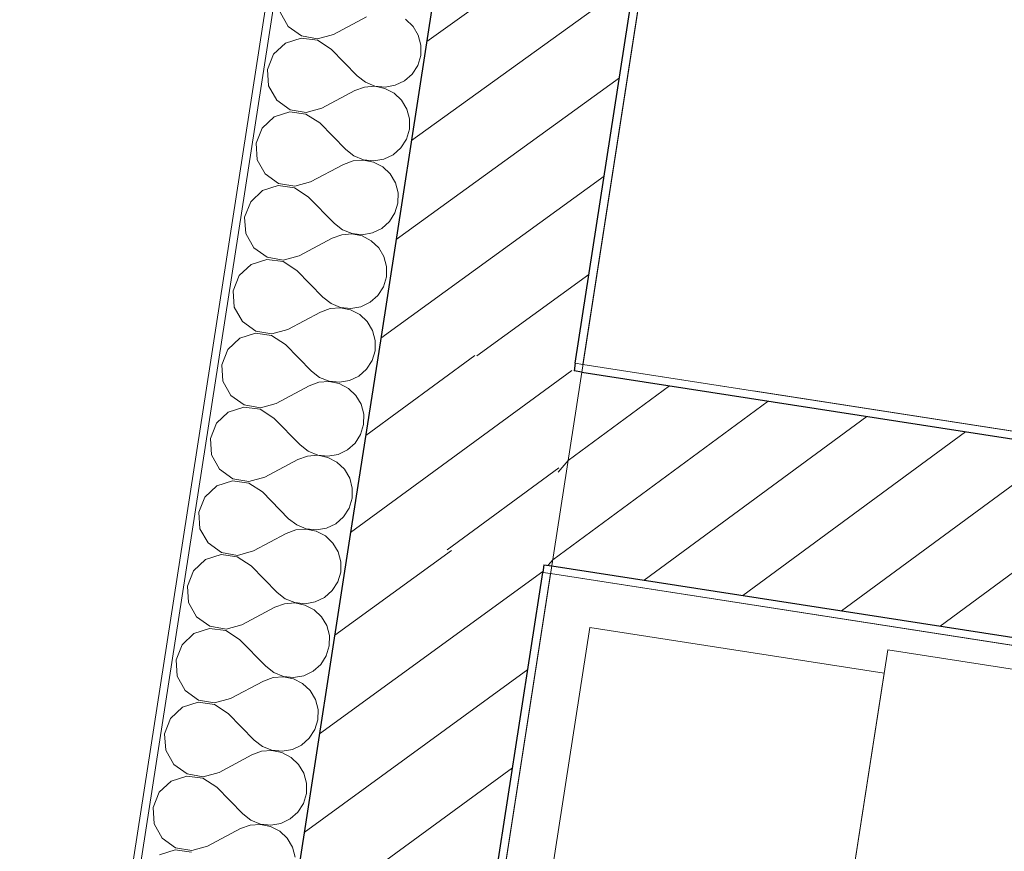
# Model space of a CAD drawing. Header units: metres. Extents: x 5509548 to 5517943, y 5680530 to 5684871.
# Tile 120 of 124: x 5516178.31 to 5516179.56, y 5683294.36 to 5683295.42. Entities that reach past the tile are written whole.
import ezdxf

# ---------------------------------------------------------------- set-up
doc = ezdxf.new("R2010")
doc.units = ezdxf.units.M
for name, color, linetype in [('Nowe_A-Meble-Kuchnia', 7, 'CONTINUOUS'), ('Nowe_A-Meble-Sypialnia', 7, 'CONTINUOUS'), ('Nowe_A-Posadzki', 7, 'CONTINUOUS'), ('Nowe_A-Ściany-Wewnętrzne', 7, 'CONTINUOUS'), ('Nowe_A-Ściany-Zewnętrzne', 7, 'CONTINUOUS')]:
    doc.layers.add(name, color=color, linetype=linetype)
for name, color, linetype, lineweight in [('Nowe_A-Meble-Kuchnia_Nr_pióra__4', 7, 'CONTINUOUS', 13), ('Nowe_A-Meble-Sypialnia_Nr_pióra__4', 7, 'CONTINUOUS', 13), ('Nowe_A-Posadzki_Nr_pióra__89', 7, 'CONTINUOUS', 13), ('Nowe_A-Ściany-Wewnętrzne_Nr_pióra__27', 7, 'CONTINUOUS', 25), ('Nowe_A-Ściany-Wewnętrzne_Nr_pióra__47', 7, 'CONTINUOUS', 15), ('Nowe_A-Ściany-Zewnętrzne_Nr_pióra__174', 7, 'CONTINUOUS', 5), ('Nowe_A-Ściany-Zewnętrzne_Nr_pióra__27', 7, 'CONTINUOUS', 25), ('Nowe_A-Ściany-Zewnętrzne_Nr_pióra__47', 7, 'CONTINUOUS', 15), ('Nowe_A-Ściany-Zewnętrzne_Nr_pióra__67', 7, 'CONTINUOUS', 13)]:
    doc.layers.add(name, color=color, linetype=linetype, lineweight=lineweight)
doc.layers.add('Nowe_A-Strefy-Parter_Nr_pióra__94', color=7, linetype='CONTINUOUS', lineweight=13, true_color=0xe4ad2c)
pattern_1 = [(0, (0, 0), (0, 86.60254037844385), [0, -50]), (0, (25, 43.30126941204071), (0, 86.60254037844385), [0, -50])]
pattern_2 = [(45, (0, 0), (-63.63960862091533, 63.63960862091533), [])]

# ---------------------------------------------------------------- blocks, each defined once
blk = doc.blocks.new('Strop_4', base_point=(65240.07224493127, -99177.59784355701))
at = {"layer": 'Nowe_A-Posadzki_Nr_pióra__89', "color": 7, "linetype": 'Continuous', "lineweight": 13, "flags": 128}
blk.add_lwpolyline([(65240.07224493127, -99177.59784355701), (65240.07224493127, -116907.597843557), (90770.07224493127, -116907.597843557), (90770.07224493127, -99177.59784355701)], close=True, dxfattribs=at)
blk = doc.blocks.new('*X179')
at = {"layer": 'Nowe_A-Ściany-Zewnętrzne_Nr_pióra__174', "color": 7, "linetype": 'Continuous', "lineweight": 5}
for p, q in [((64861.02462588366, -107990.4761904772), (64899.11986397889, -107961.9047619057)), ((64959.81552709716, -107964.8487944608), (64948.98717805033, -107957.408229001)), ((64789.427959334, -107972.7868974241), (64802.3230586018, -107989.2557193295)), ((64968.19847390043, -107974.9651851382), (64959.81552709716, -107964.8487944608)), ((64973.49788101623, -107986.987308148), (64968.19847390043, -107974.9651851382)), ((64975.31034016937, -108000.000000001), (64973.49788101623, -107986.987308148)), ((64802.3230586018, -107989.2557193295), (64821.03146698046, -107998.6099235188)), ((64821.03146698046, -108001.3900764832), (64802.3230586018, -108010.7442806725)), ((64821.03146698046, -107998.6099235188), (64841.94358406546, -107999.0447097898)), ((64841.94358406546, -108000.9552902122), (64821.03146698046, -108001.3900764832)), ((64841.94358406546, -107999.0447097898), (64861.02462588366, -107990.4761904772)), ((64861.02462588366, -108009.5238095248), (64841.94358406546, -108000.9552902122)), ((64973.49788101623, -108013.012691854), (64975.31034016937, -108000.000000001)), ((64802.3230586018, -108010.7442806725), (64789.427959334, -108027.2131025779)), ((64861.02462588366, -108009.5238095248), (64899.11986397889, -108038.0952380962)), ((64968.19847390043, -108025.0348148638), (64973.49788101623, -108013.012691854)), ((64959.81552709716, -108035.1512055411), (64968.19847390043, -108025.0348148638)), ((64789.427959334, -108027.2131025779), (64784.83414969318, -108047.61904762)), ((64899.11986397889, -108038.0952380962), (64910.61749295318, -108044.4528858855)), ((64948.98717805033, -108042.591771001), (64959.81552709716, -108035.1512055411)), ((64784.83414969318, -108047.61904762), (64789.427959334, -108068.0249926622)), ((64910.61749295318, -108050.7852093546), (64899.11986397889, -108057.1428571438)), ((64910.61749295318, -108044.4528858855), (64923.41483563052, -108047.4266339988)), ((64923.41483563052, -108047.8114612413), (64910.61749295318, -108050.7852093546)), ((64923.41483563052, -108047.4266339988), (64936.53771625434, -108046.7901109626)), ((64936.53771625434, -108048.4479842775), (64923.41483563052, -108047.8114612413)), ((64936.53771625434, -108046.7901109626), (64948.98717805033, -108042.591771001)), ((64948.98717805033, -108052.6463242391), (64936.53771625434, -108048.4479842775)), ((64861.02462588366, -108085.7142857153), (64899.11986397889, -108057.1428571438)), ((64959.81552709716, -108060.086889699), (64948.98717805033, -108052.6463242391)), ((64968.19847390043, -108070.2032803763), (64959.81552709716, -108060.086889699)), ((64789.427959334, -108068.0249926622), (64802.3230586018, -108084.4938145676)), ((64973.49788101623, -108082.2254033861), (64968.19847390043, -108070.2032803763)), ((64802.3230586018, -108084.4938145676), (64821.03146698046, -108093.8480187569)), ((64841.94358406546, -108094.2828050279), (64861.02462588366, -108085.7142857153)), ((64975.31034016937, -108095.2380952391), (64973.49788101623, -108082.2254033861)), ((64821.03146698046, -108096.6281717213), (64802.3230586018, -108105.9823759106)), ((64821.03146698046, -108093.8480187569), (64841.94358406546, -108094.2828050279)), ((64841.94358406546, -108096.1933854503), (64821.03146698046, -108096.6281717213)), ((64861.02462588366, -108104.7619047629), (64841.94358406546, -108096.1933854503)), ((64973.49788101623, -108108.2507870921), (64975.31034016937, -108095.2380952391)), ((64802.3230586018, -108105.9823759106), (64789.427959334, -108122.451197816)), ((64861.02462588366, -108104.7619047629), (64899.11986397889, -108133.3333333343)), ((64968.19847390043, -108120.2729101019), (64973.49788101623, -108108.2507870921)), ((64789.427959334, -108122.451197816), (64784.83414969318, -108142.8571428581)), ((64959.81552709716, -108130.3893007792), (64968.19847390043, -108120.2729101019)), ((64899.11986397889, -108133.3333333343), (64910.61749295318, -108139.6909811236)), ((64936.53771625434, -108142.0282062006), (64948.98717805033, -108137.8298662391)), ((64948.98717805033, -108137.8298662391), (64959.81552709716, -108130.3893007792)), ((64784.83414969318, -108142.8571428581), (64789.427959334, -108163.2630879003)), ((64910.61749295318, -108146.0233045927), (64899.11986397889, -108152.380952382)), ((64910.61749295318, -108139.6909811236), (64923.41483563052, -108142.6647292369)), ((64923.41483563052, -108143.0495564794), (64910.61749295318, -108146.0233045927)), ((64923.41483563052, -108142.6647292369), (64936.53771625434, -108142.0282062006)), ((64936.53771625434, -108143.6860795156), (64923.41483563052, -108143.0495564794)), ((64948.98717805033, -108147.8844194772), (64936.53771625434, -108143.6860795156)), ((64959.81552709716, -108155.324984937), (64948.98717805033, -108147.8844194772)), ((64789.427959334, -108163.2630879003), (64802.3230586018, -108179.7319098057)), ((64861.02462588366, -108180.9523809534), (64899.11986397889, -108152.380952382)), ((64968.19847390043, -108165.4413756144), (64959.81552709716, -108155.324984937)), ((64973.49788101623, -108177.4634986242), (64968.19847390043, -108165.4413756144)), ((64802.3230586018, -108179.7319098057), (64821.03146698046, -108189.086113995)), ((64821.03146698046, -108189.086113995), (64841.94358406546, -108189.520900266)), ((64841.94358406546, -108189.520900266), (64861.02462588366, -108180.9523809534)), ((64975.31034016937, -108190.4761904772), (64973.49788101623, -108177.4634986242)), ((64802.3230586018, -108201.2204711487), (64789.427959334, -108217.6892930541)), ((64821.03146698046, -108191.8662669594), (64802.3230586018, -108201.2204711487)), ((64841.94358406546, -108191.4314806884), (64821.03146698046, -108191.8662669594)), ((64861.02462588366, -108200.000000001), (64841.94358406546, -108191.4314806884)), ((64861.02462588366, -108200.000000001), (64899.11986397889, -108228.5714285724)), ((64973.49788101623, -108203.4888823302), (64975.31034016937, -108190.4761904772)), ((64968.19847390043, -108215.51100534), (64973.49788101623, -108203.4888823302)), ((64789.427959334, -108217.6892930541), (64784.83414969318, -108238.0952380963)), ((64948.98717805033, -108233.0679614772), (64959.81552709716, -108225.6273960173)), ((64959.81552709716, -108225.6273960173), (64968.19847390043, -108215.51100534)), ((64784.83414969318, -108238.0952380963), (64789.427959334, -108258.5011831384)), ((64899.11986397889, -108228.5714285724), (64910.61749295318, -108234.9290763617)), ((64910.61749295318, -108234.9290763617), (64923.41483563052, -108237.902824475)), ((64923.41483563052, -108238.2876517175), (64910.61749295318, -108241.2613998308)), ((64923.41483563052, -108237.902824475), (64936.53771625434, -108237.2663014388)), ((64936.53771625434, -108238.9241747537), (64923.41483563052, -108238.2876517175)), ((64936.53771625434, -108237.2663014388), (64948.98717805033, -108233.0679614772)), ((64948.98717805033, -108243.1225147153), (64936.53771625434, -108238.9241747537)), ((64861.02462588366, -108276.1904761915), (64899.11986397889, -108247.61904762)), ((64910.61749295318, -108241.2613998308), (64899.11986397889, -108247.61904762)), ((64959.81552709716, -108250.5630801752), (64948.98717805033, -108243.1225147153)), ((64968.19847390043, -108260.6794708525), (64959.81552709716, -108250.5630801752)), ((64789.427959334, -108258.5011831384), (64802.3230586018, -108274.9700050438)), ((64973.49788101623, -108272.7015938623), (64968.19847390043, -108260.6794708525)), ((64802.3230586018, -108274.9700050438), (64821.03146698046, -108284.3242092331)), ((64841.94358406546, -108284.7589955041), (64861.02462588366, -108276.1904761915)), ((64975.31034016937, -108285.7142857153), (64973.49788101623, -108272.7015938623)), ((64821.03146698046, -108287.1043621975), (64802.3230586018, -108296.4585663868)), ((64821.03146698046, -108284.3242092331), (64841.94358406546, -108284.7589955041)), ((64841.94358406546, -108286.6695759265), (64821.03146698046, -108287.1043621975)), ((64861.02462588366, -108295.2380952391), (64841.94358406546, -108286.6695759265)), ((64973.49788101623, -108298.7269775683), (64975.31034016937, -108285.7142857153)), ((64802.3230586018, -108296.4585663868), (64789.427959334, -108312.9273882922)), ((64861.02462588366, -108295.2380952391), (64899.11986397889, -108323.8095238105)), ((64968.19847390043, -108310.7491005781), (64973.49788101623, -108298.7269775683)), ((64789.427959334, -108312.9273882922), (64784.83414969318, -108333.3333333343)), ((64959.81552709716, -108320.8654912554), (64968.19847390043, -108310.7491005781)), ((64899.11986397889, -108323.8095238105), (64910.61749295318, -108330.1671715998)), ((64948.98717805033, -108328.3060567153), (64959.81552709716, -108320.8654912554)), ((64784.83414969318, -108333.3333333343), (64789.427959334, -108353.7392783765)), ((64910.61749295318, -108336.4994950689), (64899.11986397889, -108342.8571428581)), ((64910.61749295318, -108330.1671715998), (64923.41483563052, -108333.1409197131)), ((64923.41483563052, -108333.5257469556), (64910.61749295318, -108336.4994950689)), ((64923.41483563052, -108333.1409197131), (64936.53771625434, -108332.5043966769)), ((64936.53771625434, -108334.1622699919), (64923.41483563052, -108333.5257469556)), ((64936.53771625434, -108332.5043966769), (64948.98717805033, -108328.3060567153)), ((64948.98717805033, -108338.3606099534), (64936.53771625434, -108334.1622699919)), ((64959.81552709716, -108345.8011754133), (64948.98717805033, -108338.3606099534)), ((64861.02462588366, -108371.4285714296), (64899.11986397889, -108342.8571428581)), ((64968.19847390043, -108355.9175660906), (64959.81552709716, -108345.8011754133)), ((64789.427959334, -108353.7392783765), (64802.3230586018, -108370.2081002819)), ((64973.49788101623, -108367.9396891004), (64968.19847390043, -108355.9175660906)), ((64802.3230586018, -108370.2081002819), (64821.03146698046, -108379.5623044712)), ((64841.94358406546, -108379.9970907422), (64861.02462588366, -108371.4285714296)), ((64975.31034016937, -108380.9523809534), (64973.49788101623, -108367.9396891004)), ((64821.03146698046, -108382.3424574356), (64802.3230586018, -108391.6966616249)), ((64821.03146698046, -108379.5623044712), (64841.94358406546, -108379.9970907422)), ((64841.94358406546, -108381.9076711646), (64821.03146698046, -108382.3424574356)), ((64861.02462588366, -108390.4761904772), (64841.94358406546, -108381.9076711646)), ((64861.02462588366, -108390.4761904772), (64899.11986397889, -108419.0476190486)), ((64973.49788101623, -108393.9650728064), (64975.31034016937, -108380.9523809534)), ((64802.3230586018, -108391.6966616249), (64789.427959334, -108408.1654835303)), ((64968.19847390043, -108405.9871958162), (64973.49788101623, -108393.9650728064)), ((64789.427959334, -108408.1654835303), (64784.83414969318, -108428.5714285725)), ((64959.81552709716, -108416.1035864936), (64968.19847390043, -108405.9871958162)), ((64899.11986397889, -108419.0476190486), (64910.61749295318, -108425.4052668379)), ((64910.61749295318, -108425.4052668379), (64923.41483563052, -108428.3790149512)), ((64923.41483563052, -108428.3790149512), (64936.53771625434, -108427.7424919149)), ((64936.53771625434, -108427.7424919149), (64948.98717805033, -108423.5441519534)), ((64948.98717805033, -108423.5441519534), (64959.81552709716, -108416.1035864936)), ((64784.83414969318, -108428.5714285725), (64789.427959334, -108448.9773736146)), ((64861.02462588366, -108466.6666666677), (64899.11986397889, -108438.0952380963)), ((64910.61749295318, -108431.737590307), (64899.11986397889, -108438.0952380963)), ((64923.41483563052, -108428.7638421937), (64910.61749295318, -108431.737590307)), ((64936.53771625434, -108429.40036523), (64923.41483563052, -108428.7638421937)), ((64948.98717805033, -108433.5987051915), (64936.53771625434, -108429.40036523)), ((64959.81552709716, -108441.0392706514), (64948.98717805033, -108433.5987051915)), ((64968.19847390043, -108451.1556613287), (64959.81552709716, -108441.0392706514)), ((64789.427959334, -108448.9773736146), (64802.3230586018, -108465.44619552)), ((64973.49788101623, -108463.1777843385), (64968.19847390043, -108451.1556613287)), ((64802.3230586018, -108465.44619552), (64821.03146698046, -108474.8003997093)), ((64975.31034016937, -108476.1904761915), (64973.49788101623, -108463.1777843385)), ((64821.03146698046, -108477.5805526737), (64802.3230586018, -108486.934756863)), ((64821.03146698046, -108474.8003997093), (64841.94358406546, -108475.2351859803)), ((64841.94358406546, -108477.1457664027), (64821.03146698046, -108477.5805526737)), ((64841.94358406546, -108475.2351859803), (64861.02462588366, -108466.6666666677)), ((64861.02462588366, -108485.7142857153), (64841.94358406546, -108477.1457664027)), ((64973.49788101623, -108489.2031680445), (64975.31034016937, -108476.1904761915)), ((64802.3230586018, -108486.934756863), (64789.427959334, -108503.4035787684)), ((64861.02462588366, -108485.7142857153), (64899.11986397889, -108514.2857142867)), ((64968.19847390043, -108501.2252910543), (64973.49788101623, -108489.2031680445)), ((64789.427959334, -108503.4035787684), (64784.83414969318, -108523.8095238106)), ((64959.81552709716, -108511.3416817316), (64968.19847390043, -108501.2252910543)), ((64899.11986397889, -108514.2857142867), (64910.61749295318, -108520.643362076)), ((64948.98717805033, -108518.7822471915), (64959.81552709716, -108511.3416817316)), ((64784.83414969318, -108523.8095238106), (64789.427959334, -108544.2154688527)), ((64910.61749295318, -108526.9756855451), (64899.11986397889, -108533.3333333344)), ((64910.61749295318, -108520.643362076), (64923.41483563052, -108523.6171101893)), ((64923.41483563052, -108524.0019374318), (64910.61749295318, -108526.9756855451)), ((64923.41483563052, -108523.6171101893), (64936.53771625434, -108522.9805871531)), ((64936.53771625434, -108524.638460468), (64923.41483563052, -108524.0019374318)), ((64936.53771625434, -108522.9805871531), (64948.98717805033, -108518.7822471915)), ((64948.98717805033, -108528.8368004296), (64936.53771625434, -108524.638460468)), ((64959.81552709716, -108536.2773658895), (64948.98717805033, -108528.8368004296)), ((64861.02462588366, -108561.9047619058), (64899.11986397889, -108533.3333333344)), ((64968.19847390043, -108546.3937565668), (64959.81552709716, -108536.2773658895)), ((64789.427959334, -108544.2154688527), (64802.3230586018, -108560.6842907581)), ((64973.49788101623, -108558.4158795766), (64968.19847390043, -108546.3937565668)), ((64802.3230586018, -108560.6842907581), (64821.03146698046, -108570.0384949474)), ((64841.94358406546, -108570.4732812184), (64861.02462588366, -108561.9047619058)), ((64975.31034016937, -108571.4285714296), (64973.49788101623, -108558.4158795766)), ((64821.03146698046, -108572.8186479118), (64802.3230586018, -108582.1728521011)), ((64821.03146698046, -108570.0384949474), (64841.94358406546, -108570.4732812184)), ((64841.94358406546, -108572.3838616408), (64821.03146698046, -108572.8186479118)), ((64861.02462588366, -108580.9523809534), (64841.94358406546, -108572.3838616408)), ((64973.49788101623, -108584.4412632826), (64975.31034016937, -108571.4285714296)), ((64802.3230586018, -108582.1728521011), (64789.427959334, -108598.6416740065)), ((64861.02462588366, -108580.9523809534), (64899.11986397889, -108609.5238095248)), ((64968.19847390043, -108596.4633862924), (64973.49788101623, -108584.4412632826)), ((64789.427959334, -108598.6416740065), (64784.83414969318, -108619.0476190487)), ((64959.81552709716, -108606.5797769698), (64968.19847390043, -108596.4633862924)), ((64899.11986397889, -108609.5238095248), (64910.61749295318, -108615.8814573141)), ((64910.61749295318, -108615.8814573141), (64923.41483563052, -108618.8552054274)), ((64936.53771625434, -108618.2186823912), (64948.98717805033, -108614.0203424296)), ((64948.98717805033, -108614.0203424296), (64959.81552709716, -108606.5797769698)), ((64784.83414969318, -108619.0476190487), (64789.427959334, -108639.4535640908)), ((64861.02462588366, -108657.1428571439), (64899.11986397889, -108628.5714285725)), ((64910.61749295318, -108622.2137807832), (64899.11986397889, -108628.5714285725)), ((64923.41483563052, -108619.2400326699), (64910.61749295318, -108622.2137807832)), ((64923.41483563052, -108618.8552054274), (64936.53771625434, -108618.2186823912)), ((64936.53771625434, -108619.8765557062), (64923.41483563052, -108619.2400326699)), ((64948.98717805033, -108624.0748956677), (64936.53771625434, -108619.8765557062)), ((64959.81552709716, -108631.5154611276), (64948.98717805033, -108624.0748956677)), ((64789.427959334, -108639.4535640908), (64802.3230586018, -108655.9223859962)), ((64968.19847390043, -108641.6318518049), (64959.81552709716, -108631.5154611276)), ((64973.49788101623, -108653.6539748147), (64968.19847390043, -108641.6318518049)), ((64975.31034016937, -108666.6666666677), (64973.49788101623, -108653.6539748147)), ((64802.3230586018, -108655.9223859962), (64821.03146698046, -108665.2765901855)), ((64821.03146698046, -108665.2765901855), (64841.94358406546, -108665.7113764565)), ((64841.94358406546, -108665.7113764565), (64861.02462588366, -108657.1428571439)), ((64973.49788101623, -108679.6793585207), (64975.31034016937, -108666.6666666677)), ((64802.3230586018, -108677.4109473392), (64789.427959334, -108693.8797692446)), ((64821.03146698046, -108668.0567431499), (64802.3230586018, -108677.4109473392)), ((64841.94358406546, -108667.6219568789), (64821.03146698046, -108668.0567431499)), ((64861.02462588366, -108676.1904761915), (64841.94358406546, -108667.6219568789)), ((64861.02462588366, -108676.1904761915), (64899.11986397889, -108704.7619047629)), ((64968.19847390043, -108691.7014815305), (64973.49788101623, -108679.6793585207)), ((64959.81552709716, -108701.8178722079), (64968.19847390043, -108691.7014815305)), ((64789.427959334, -108693.8797692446), (64784.83414969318, -108714.2857142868)), ((64899.11986397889, -108704.7619047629), (64910.61749295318, -108711.1195525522)), ((64948.98717805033, -108709.2584376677), (64959.81552709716, -108701.8178722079)), ((64784.83414969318, -108714.2857142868), (64789.427959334, -108734.6916593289)), ((64910.61749295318, -108711.1195525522), (64923.41483563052, -108714.0933006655)), ((64923.41483563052, -108714.478127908), (64910.61749295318, -108717.4518760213)), ((64923.41483563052, -108714.0933006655), (64936.53771625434, -108713.4567776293)), ((64936.53771625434, -108715.1146509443), (64923.41483563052, -108714.478127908)), ((64936.53771625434, -108713.4567776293), (64948.98717805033, -108709.2584376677)), ((64948.98717805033, -108719.3129909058), (64936.53771625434, -108715.1146509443)), ((64861.02462588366, -108752.380952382), (64899.11986397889, -108723.8095238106)), ((64910.61749295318, -108717.4518760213), (64899.11986397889, -108723.8095238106)), ((64959.81552709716, -108726.7535563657), (64948.98717805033, -108719.3129909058)), ((64968.19847390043, -108736.869947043), (64959.81552709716, -108726.7535563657)), ((64789.427959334, -108734.6916593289), (64802.3230586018, -108751.1604812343)), ((64973.49788101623, -108748.8920700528), (64968.19847390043, -108736.869947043)), ((64802.3230586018, -108751.1604812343), (64821.03146698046, -108760.5146854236)), ((64841.94358406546, -108760.9494716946), (64861.02462588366, -108752.380952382)), ((64975.31034016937, -108761.9047619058), (64973.49788101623, -108748.8920700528)), ((64821.03146698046, -108763.294838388), (64802.3230586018, -108772.6490425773)), ((64821.03146698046, -108760.5146854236), (64841.94358406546, -108760.9494716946)), ((64841.94358406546, -108762.860052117), (64821.03146698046, -108763.294838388)), ((64861.02462588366, -108771.4285714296), (64841.94358406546, -108762.860052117)), ((64973.49788101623, -108774.9174537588), (64975.31034016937, -108761.9047619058)), ((64802.3230586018, -108772.6490425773), (64789.427959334, -108789.1178644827)), ((64861.02462588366, -108771.4285714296), (64899.11986397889, -108800.000000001)), ((64968.19847390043, -108786.9395767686), (64973.49788101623, -108774.9174537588)), ((64789.427959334, -108789.1178644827), (64784.83414969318, -108809.5238095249)), ((64959.81552709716, -108797.055967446), (64968.19847390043, -108786.9395767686)), ((64899.11986397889, -108800.000000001), (64910.61749295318, -108806.3576477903)), ((64936.53771625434, -108808.6948728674), (64948.98717805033, -108804.4965329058)), ((64948.98717805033, -108804.4965329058), (64959.81552709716, -108797.055967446)), ((64784.83414969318, -108809.5238095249), (64789.427959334, -108829.929754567)), ((64910.61749295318, -108812.6899712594), (64899.11986397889, -108819.0476190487)), ((64910.61749295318, -108806.3576477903), (64923.41483563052, -108809.3313959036)), ((64923.41483563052, -108809.7162231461), (64910.61749295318, -108812.6899712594)), ((64923.41483563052, -108809.3313959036), (64936.53771625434, -108808.6948728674)), ((64936.53771625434, -108810.3527461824), (64923.41483563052, -108809.7162231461)), ((64948.98717805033, -108814.5510861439), (64936.53771625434, -108810.3527461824)), ((64959.81552709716, -108821.9916516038), (64948.98717805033, -108814.5510861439)), ((64789.427959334, -108829.929754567), (64802.3230586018, -108846.3985764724)), ((64861.02462588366, -108847.6190476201), (64899.11986397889, -108819.0476190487)), ((64968.19847390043, -108832.1080422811), (64959.81552709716, -108821.9916516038)), ((64973.49788101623, -108844.1301652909), (64968.19847390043, -108832.1080422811)), ((64802.3230586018, -108846.3985764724), (64821.03146698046, -108855.7527806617)), ((64841.94358406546, -108856.1875669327), (64861.02462588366, -108847.6190476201)), ((64975.31034016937, -108857.1428571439), (64973.49788101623, -108844.1301652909)), ((64802.3230586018, -108867.8871378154), (64789.427959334, -108884.3559597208)), ((64821.03146698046, -108858.5329336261), (64802.3230586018, -108867.8871378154)), ((64821.03146698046, -108855.7527806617), (64841.94358406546, -108856.1875669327)), ((64841.94358406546, -108858.0981473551), (64821.03146698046, -108858.5329336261)), ((64861.02462588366, -108866.6666666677), (64841.94358406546, -108858.0981473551)), ((64861.02462588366, -108866.6666666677), (64899.11986397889, -108895.2380952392)), ((64973.49788101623, -108870.1555489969), (64975.31034016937, -108857.1428571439)), ((64968.19847390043, -108882.1776720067), (64973.49788101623, -108870.1555489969)), ((64789.427959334, -108884.3559597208), (64784.83414969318, -108904.761904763)), ((64948.98717805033, -108899.7346281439), (64959.81552709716, -108892.2940626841)), ((64959.81552709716, -108892.2940626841), (64968.19847390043, -108882.1776720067)), ((64784.83414969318, -108904.761904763), (64789.427959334, -108925.1678498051)), ((64899.11986397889, -108895.2380952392), (64910.61749295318, -108901.5957430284)), ((64910.61749295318, -108901.5957430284), (64923.41483563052, -108904.5694911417)), ((64923.41483563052, -108904.9543183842), (64910.61749295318, -108907.9280664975)), ((64923.41483563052, -108904.5694911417), (64936.53771625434, -108903.9329681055)), ((64936.53771625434, -108905.5908414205), (64923.41483563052, -108904.9543183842)), ((64936.53771625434, -108903.9329681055), (64948.98717805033, -108899.7346281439)), ((64948.98717805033, -108909.789181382), (64936.53771625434, -108905.5908414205)), ((64861.02462588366, -108942.8571428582), (64899.11986397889, -108914.2857142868)), ((64910.61749295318, -108907.9280664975), (64899.11986397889, -108914.2857142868)), ((64959.81552709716, -108917.2297468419), (64948.98717805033, -108909.789181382)), ((64968.19847390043, -108927.3461375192), (64959.81552709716, -108917.2297468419)), ((64789.427959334, -108925.1678498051), (64802.3230586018, -108941.6366717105)), ((64973.49788101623, -108939.368260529), (64968.19847390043, -108927.3461375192)), ((64802.3230586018, -108941.6366717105), (64821.03146698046, -108950.9908758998)), ((64841.94358406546, -108951.4256621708), (64861.02462588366, -108942.8571428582)), ((64975.31034016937, -108952.380952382), (64973.49788101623, -108939.368260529)), ((64821.03146698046, -108953.7710288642), (64802.3230586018, -108963.1252330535)), ((64821.03146698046, -108950.9908758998), (64841.94358406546, -108951.4256621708)), ((64841.94358406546, -108953.3362425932), (64821.03146698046, -108953.7710288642)), ((64861.02462588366, -108961.9047619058), (64841.94358406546, -108953.3362425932)), ((64973.49788101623, -108965.393644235), (64975.31034016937, -108952.380952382)), ((64802.3230586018, -108963.1252330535), (64789.427959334, -108979.5940549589)), ((64861.02462588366, -108961.9047619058), (64899.11986397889, -108990.4761904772)), ((64968.19847390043, -108977.4157672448), (64973.49788101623, -108965.393644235)), ((64789.427959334, -108979.5940549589), (64784.83414969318, -109000.0000000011)), ((64959.81552709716, -108987.5321579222), (64968.19847390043, -108977.4157672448)), ((64899.11986397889, -108990.4761904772), (64910.61749295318, -108996.8338382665)), ((64948.98717805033, -108994.972723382), (64959.81552709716, -108987.5321579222)), ((64784.83414969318, -109000.0000000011), (64789.427959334, -109020.4059450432)), ((64910.61749295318, -109003.1661617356), (64899.11986397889, -109009.5238095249)), ((64910.61749295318, -108996.8338382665), (64923.41483563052, -108999.8075863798)), ((64923.41483563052, -109000.1924136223), (64910.61749295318, -109003.1661617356)), ((64923.41483563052, -108999.8075863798), (64936.53771625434, -108999.1710633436)), ((64936.53771625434, -109000.8289366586), (64923.41483563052, -109000.1924136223)), ((64936.53771625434, -108999.1710633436), (64948.98717805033, -108994.972723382)), ((64948.98717805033, -109005.0272766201), (64936.53771625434, -109000.8289366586)), ((64959.81552709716, -109012.46784208), (64948.98717805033, -109005.0272766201)), ((64861.02462588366, -109038.0952380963), (64899.11986397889, -109009.5238095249)), ((64968.19847390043, -109022.5842327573), (64959.81552709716, -109012.46784208)), ((64789.427959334, -109020.4059450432), (64802.3230586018, -109036.8747669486)), ((64973.49788101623, -109034.6063557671), (64968.19847390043, -109022.5842327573)), ((64802.3230586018, -109036.8747669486), (64821.03146698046, -109046.2289711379)), ((64841.94358406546, -109046.6637574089), (64861.02462588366, -109038.0952380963)), ((64821.03146698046, -109049.0091241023), (64802.3230586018, -109058.3633282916)), ((64821.03146698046, -109046.2289711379), (64841.94358406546, -109046.6637574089)), ((64841.94358406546, -109048.5743378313), (64821.03146698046, -109049.0091241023))]:
    blk.add_line(p, q, dxfattribs=at)
blk = doc.blocks.new('Ściana_50', base_point=(65105.07224493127, -99042.597843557))
at = {"layer": 'Nowe_A-Ściany-Zewnętrzne', "linetype": 'Continuous', "lineweight": 0, "true_color": 0x000000}
h = blk.add_hatch(dxfattribs=at)
h.set_pattern_fill('Tynk', color=18, style=0, pattern_type=2)
h.set_pattern_definition(pattern_1)
h.paths.add_polyline_path([(64770.07224493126, -109992.5959231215), (64780.07225161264, -109992.5959231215), (64780.07225161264, -107392.595858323), (64770.07224493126, -107392.595858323)])
h = blk.add_hatch(dxfattribs=at)
h.set_pattern_fill('Bloczki_ceramiczne', color=18, style=0, pattern_type=2)
h.set_pattern_definition(pattern_2)
h.paths.add_polyline_path([(64980.07224967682, -107392.5958259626), (64980.07224967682, -108367.5958496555), (65230.07217107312, -108367.5958496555), (65230.07224446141, -107392.5958553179), (65095.07224140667, -107392.5958553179)])
h = blk.add_hatch(dxfattribs=at)
h.set_pattern_fill('Tynk', color=18, style=0, pattern_type=2)
h.set_pattern_definition(pattern_1)
h.paths.add_polyline_path([(65240.07224381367, -107392.5958440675), (65230.07224940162, -107392.5958440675), (65230.07230751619, -108357.5958496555), (65240.07222928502, -108357.5958496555)])
h = blk.add_hatch(dxfattribs=at)
h.set_pattern_fill('Bloczki_ceramiczne', color=18, style=0, pattern_type=2)
h.set_pattern_definition(pattern_2)
h.paths.add_polyline_path([(65230.07224493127, -108617.5958496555), (65230.07224493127, -108367.5958496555), (64980.07224493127, -108367.5958496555), (64980.07224493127, -108617.5958496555)])
h = blk.add_hatch(dxfattribs=at)
h.set_pattern_fill('Bloczki_ceramiczne', color=18, style=0, pattern_type=2)
h.set_pattern_definition(pattern_2)
h.paths.add_polyline_path([(64980.07225728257, -109992.5958511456), (65030.07224983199, -109992.5958511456), (65230.07224066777, -109992.5958511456), (65230.07224066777, -108617.5958496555), (64980.07225728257, -108617.5958496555)])
h = blk.add_hatch(dxfattribs=at)
h.set_pattern_fill('Tynk', color=18, style=0, pattern_type=2)
h.set_pattern_definition(pattern_1)
h.paths.add_polyline_path([(65230.07224493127, -109992.5958496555), (65240.07224493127, -109992.5958496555), (65240.07224493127, -108627.5958496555), (65230.07224493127, -108627.5958496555)])
at = {"layer": 'Nowe_A-Ściany-Zewnętrzne_Nr_pióra__27', "color": 7, "linetype": 'Continuous', "lineweight": 25}
for p, q in [((64980.07224642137, -107392.5958259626), (64980.07231980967, -108367.5958496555)), ((65230.07231134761, -108357.5958773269), (65230.07223870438, -107392.5958443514)), ((65230.07224493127, -108357.5958496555), (65230.07224493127, -108367.5958496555)), ((64980.07224493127, -108367.5958496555), (64980.07224493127, -108617.5958496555)), ((64980.07225491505, -108617.5958496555), (64980.07225491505, -109992.5958511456)), ((65230.07224493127, -108617.5958496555), (65230.07224493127, -108627.5958496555)), ((65230.07224835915, -109992.5958494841), (65230.07226884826, -108627.5958260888))]:
    blk.add_line(p, q, dxfattribs=at)
at = {"layer": 'Nowe_A-Ściany-Zewnętrzne_Nr_pióra__47', "color": 7, "linetype": 'Continuous', "lineweight": 15}
for p, q in [((65240.07224493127, -108357.5958496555), (65230.07224493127, -108357.5958496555)), ((65230.07224493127, -108627.5958496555), (65240.07224493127, -108627.5958496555))]:
    blk.add_line(p, q, dxfattribs=at)
at = {"layer": 'Nowe_A-Ściany-Zewnętrzne_Nr_pióra__47', "color": 7, "linetype": 'Continuous', "lineweight": 15, "flags": 128}
for points in [[(64770.07224493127, -107392.5959156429), (64770.07224493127, -109992.5958375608)], [(65240.07224493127, -108357.5958496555), (65240.07224493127, -107392.5958609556)], [(65240.07224493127, -109992.595865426), (65240.07224493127, -108627.5958496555)]]:
    blk.add_lwpolyline(points, dxfattribs=at)
at = {"layer": 'Nowe_A-Ściany-Zewnętrzne_Nr_pióra__67', "color": 7, "linetype": 'Continuous', "lineweight": 13}
blk.add_line((64780.07225152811, -107392.5958594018), (64780.07225152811, -109992.5959022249), dxfattribs=at)
at = {"layer": 'Nowe_A-Ściany-Zewnętrzne', "color": 7, "lineweight": 25}
blk.add_blockref('*X179', (0, 0), dxfattribs=at)
blk = doc.blocks.new('Ściana_75', base_point=(70505.0721578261, -108492.5958496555))
at = {"layer": 'Nowe_A-Ściany-Wewnętrzne', "linetype": 'Continuous', "lineweight": 0, "true_color": 0x000000}
h = blk.add_hatch(dxfattribs=at)
h.set_pattern_fill('Tynk', color=18, style=0, pattern_type=2)
h.set_pattern_definition(pattern_1)
h.paths.add_polyline_path([(65240.07224493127, -108367.5958496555), (65240.07224493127, -108357.5958496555), (65230.07224493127, -108357.5958496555), (65230.07224493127, -108367.5958496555)])
h = blk.add_hatch(dxfattribs=at)
h.set_pattern_fill('Tynk', color=18, style=0, pattern_type=2)
h.set_pattern_definition(pattern_1)
h.paths.add_polyline_path([(68415.08950710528, -108357.5958496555), (65240.07224493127, -108357.5958496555), (65240.07224493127, -108367.5958496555), (68415.08950710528, -108367.5958496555)])
h = blk.add_hatch(dxfattribs=at)
h.set_pattern_fill('Bloczki_ceramiczne', color=18, style=0, pattern_type=2)
h.set_pattern_definition(pattern_2)
h.paths.add_polyline_path([(65240.07224493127, -108617.5958496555), (65240.07224493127, -108367.5958496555), (65230.07224493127, -108367.5958496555), (65230.07224493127, -108617.5958496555)])
h = blk.add_hatch(dxfattribs=at)
h.set_pattern_fill('Bloczki_ceramiczne', color=18, style=0, pattern_type=2)
h.set_pattern_definition(pattern_2)
h.paths.add_polyline_path([(67550.07817616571, -108367.5958496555), (65240.07224493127, -108367.5958496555), (65240.07224493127, -108617.5958496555), (67550.07817616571, -108617.5958496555)])
h = blk.add_hatch(dxfattribs=at)
h.set_pattern_fill('Tynk', color=18, style=0, pattern_type=2)
h.set_pattern_definition(pattern_1)
h.paths.add_polyline_path([(65240.07224493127, -108627.5958496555), (65240.07224493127, -108617.5958496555), (65230.07224493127, -108617.5958496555), (65230.07224493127, -108627.5958496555)])
h = blk.add_hatch(dxfattribs=at)
h.set_pattern_fill('Tynk', color=18, style=0, pattern_type=2)
h.set_pattern_definition(pattern_1)
h.paths.add_polyline_path([(67540.07817616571, -108617.5958496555), (65240.07224493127, -108617.5958496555), (65240.07224493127, -108627.5958496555), (67540.07817616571, -108627.5958496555)])
at = {"layer": 'Nowe_A-Ściany-Wewnętrzne_Nr_pióra__27', "color": 7, "linetype": 'Continuous', "lineweight": 25}
for p, q in [((65240.07224493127, -108367.5958496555), (68415.08950710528, -108367.5958496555)), ((65240.07224493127, -108617.5958496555), (67550.07817616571, -108617.5958496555))]:
    blk.add_line(p, q, dxfattribs=at)
at = {"layer": 'Nowe_A-Ściany-Wewnętrzne_Nr_pióra__47', "color": 7, "linetype": 'Continuous', "lineweight": 15, "flags": 128}
for points in [[(68415.08950710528, -108357.5958496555), (65240.07224493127, -108357.5958496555)], [(65240.07224493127, -108627.5958496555), (67540.07817616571, -108627.5958496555)]]:
    blk.add_lwpolyline(points, dxfattribs=at)
at = {"layer": 'Nowe_A-Ściany-Zewnętrzne_Nr_pióra__27', "color": 7, "linetype": 'Continuous', "lineweight": 25}
for p, q in [((65230.07224493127, -108357.5958496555), (65230.07224493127, -108367.5958496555)), ((65240.07224493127, -108367.5958496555), (65230.07224493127, -108367.5958496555)), ((65230.07224493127, -108617.5958496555), (65240.07224493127, -108617.5958496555)), ((65230.07224493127, -108617.5958496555), (65230.07224493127, -108627.5958496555))]:
    blk.add_line(p, q, dxfattribs=at)
at = {"layer": 'Nowe_A-Ściany-Zewnętrzne_Nr_pióra__47', "color": 7, "linetype": 'Continuous', "lineweight": 15}
for p, q in [((65240.07224493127, -108357.5958496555), (65230.07224493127, -108357.5958496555)), ((65230.07224493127, -108627.5958496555), (65240.07224493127, -108627.5958496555))]:
    blk.add_line(p, q, dxfattribs=at)
blk = doc.blocks.new('Szafka stojąca szufladowa 24_2')
at = {"layer": 'Nowe_A-Meble-Kuchnia_Nr_pióra__4', "color": 7, "linetype": 'Continuous', "lineweight": 13}
for p, q in [((0, 600), (800, 600)), ((0, 0), (800, 0))]:
    blk.add_line(p, q, dxfattribs=at)
blk = doc.blocks.new('Łóżko 01 27')
at = {"layer": 'Nowe_A-Meble-Sypialnia_Nr_pióra__4', "color": 7, "linetype": 'Continuous', "lineweight": 13}
for p, q in [((900, 2000), (0, 2000)), ((0, 2000), (0, 0))]:
    blk.add_line(p, q, dxfattribs=at)
at = {"layer": 'Nowe_A-Meble-Sypialnia_Nr_pióra__4', "color": 7, "linetype": 'Continuous', "lineweight": 13, "flags": 128}
for points in [[(690, 1560), (730, 1520), (840.0000000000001, 1520), (840.0000000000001, 1940), (60, 1940), (60, 1560)], [(30, 30), (870, 30), (870, 1380), (690, 1560), (30, 1560)]]:
    blk.add_lwpolyline(points, close=True, dxfattribs=at)

msp = doc.modelspace()

# ---------------------------------------------------------------- linework, layer by layer
at = {"layer": 'Nowe_A-Strefy-Parter_Nr_pióra__94', "color": 42, "linetype": 'Continuous', "lineweight": 13, "true_color": 0xe4ad2c, "flags": 128}
for points in [[(5516182.630184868, 5683297.565652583), (5516182.037273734, 5683297.657611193), (5516182.057964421, 5683297.791016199), (5516183.273415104, 5683297.602503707), (5516183.833596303, 5683301.214320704), (5516180.08343346, 5683301.7959589), (5516179.026676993, 5683294.982429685), (5516182.154300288, 5683294.497345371)], [(5516181.258172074, 5683294.363103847), (5516178.98529564, 5683294.715619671), (5516178.336199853, 5683290.530518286), (5516180.609033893, 5683290.178009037), (5516180.884882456, 5683291.95672947), (5516180.905574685, 5683292.09014442)]]:
    msp.add_lwpolyline(points, close=True, dxfattribs=at)

# ---------------------------------------------------------------- block references
at = {"layer": 'Nowe_A-Meble-Kuchnia', "color": 7, "linetype": 'Continuous', "lineweight": 13, "xscale": 0.001, "yscale": 0.001, "rotation": 171.1838518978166}
msp.add_blockref('Szafka stojąca szufladowa 24_2', (5516180.126612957, 5683295.419006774), dxfattribs=at)
at = {"layer": 'Nowe_A-Meble-Sypialnia', "color": 7, "linetype": 'Continuous', "lineweight": 13, "xscale": -0.0009999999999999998, "yscale": 0.001, "rotation": 81.18385189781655}
msp.add_blockref('Łóżko 01 27', (5516180.961666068, 5683294.409090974), dxfattribs=at)
at = {"layer": 'Nowe_A-Posadzki', "color": 7, "linetype": 'Continuous', "lineweight": 13, "xscale": 0.001, "yscale": 0.001, "zscale": 0.001, "rotation": 351.1838518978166}
msp.add_blockref('Strop_4', (5516180.43364342, 5683304.05396808), dxfattribs=at)
at = {"layer": 'Nowe_A-Ściany-Wewnętrzne', "color": 7, "lineweight": 25, "xscale": 0.001, "yscale": 0.001, "zscale": 0.001, "rotation": 351.1838518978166}
msp.add_blockref('Ściana_75', (5516184.20878143, 5683294.042087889), dxfattribs=at)
at = {"layer": 'Nowe_A-Ściany-Zewnętrzne', "color": 7, "lineweight": 25, "xscale": 0.001, "yscale": 0.001, "zscale": 0.001, "rotation": 351.1838518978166}
msp.add_blockref('Ściana_50', (5516180.320929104, 5683304.208063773), dxfattribs=at)

doc.saveas('drawing.dxf')
